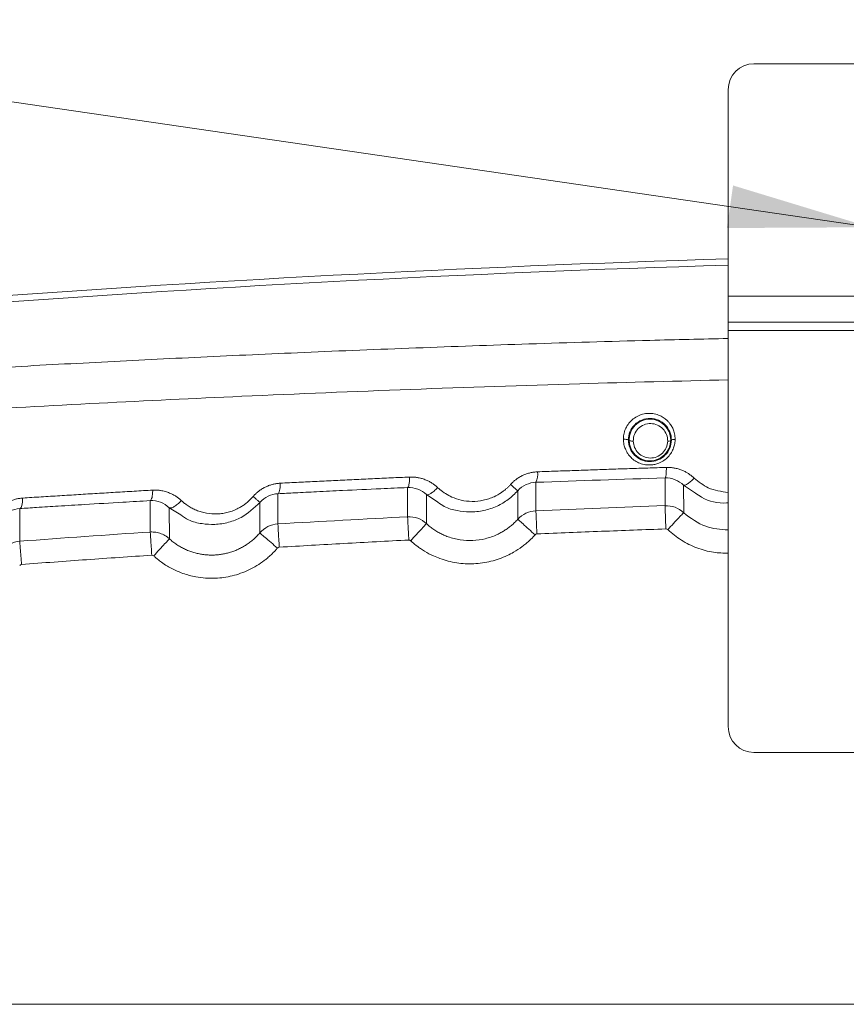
# Model space of a CAD drawing. Header units: millimetres. Extents: x 0 to 594, y 0 to 420.
# Tile 47 of 76: x 87 to 106, y 356 to 378. Entities that reach past the tile are written whole.
import ezdxf

# ---------------------------------------------------------------- set-up
doc = ezdxf.new("R2010")
doc.units = ezdxf.units.MM
doc.styles.add('SLDTEXTSTYLE1', font='TXT', dxfattribs={"width": 0.605})
doc.dimstyles.new('SLDDIMSTYLE3', dxfattribs={"dimtxt": 2.568319, "dimasz": 3.3, "dimexe": 0, "dimexo": 0.0625, "dimgap": 0.64208, "dimtad": 1, "dimdec": 1, "dimlfac": 5, "dimrnd": 1e-09, "dimzin": 12, "dimdsep": 46, "dimtxsty": 'SLDTEXTSTYLE1', "dimsah": 1, "dimcen": 0.09, "dimadec": 0, "dimazin": 3, "dimtfac": 1, "dimtdec": 1, "dimtmove": 0, "dimatfit": 0, "dimfxl": 1, "dimfrac": 2, "dimtolj": 1, "dimtzin": 12, "dimarcsym": 0})
doc.dimstyles.new('SLDDIMSTYLE4', dxfattribs={"dimtxt": 2.568319, "dimasz": 3.3, "dimexe": 0, "dimexo": 0.0625, "dimgap": 0.64208, "dimtad": 1, "dimdec": 1, "dimlfac": 5, "dimrnd": 1e-09, "dimzin": 12, "dimdsep": 46, "dimtxsty": 'SLDTEXTSTYLE1', "dimblk1": 'NONE', "dimsah": 1, "dimcen": 0, "dimadec": 0, "dimazin": 3, "dimtfac": 1, "dimtdec": 1, "dimtmove": 0, "dimatfit": 3, "dimldrblk": 'NONE', "dimfxl": 1, "dimfrac": 2, "dimtolj": 1, "dimtzin": 12, "dimarcsym": 0})

# ---------------------------------------------------------------- blocks, each defined once
blk = doc.blocks.new('_D_7')
at = {"color": 7, "linetype": 'Continuous', "lineweight": 0}
for p, q in [((92.078, 390.271), (91.49, 390.271)), ((91.49, 390.271), (91.49, 386.326)), ((98.448, 390.271), (99.036, 390.271)), ((99.036, 390.271), (99.036, 386.326)), ((107.707, 373.504), (107.707, 386.738)), ((115.707, 369.076), (115.707, 386.738)), ((91.49, 386.326), (92.078, 386.326)), ((99.036, 386.326), (98.448, 386.326)), ((107.707, 385.738), (90.069, 385.738)), ((115.707, 385.738), (107.707, 385.738)), ((115.707, 385.738), (122.107, 385.738))]:
    blk.add_line(p, q, dxfattribs=at)
for points in [[(107.707, 385.738), (104.407, 386.238), (104.407, 385.238)], [(115.707, 385.738), (119.007, 385.238), (119.007, 386.238)]]:
    blk.add_solid(points, dxfattribs=at)
at = {"color": 7, "linetype": 'Continuous', "lineweight": 0, "char_height": 2.6458, "attachment_point": 1, "style": 'SLDTEXTSTYLE1'}
for s, insert in [('40', (93.303, 394.269)), ('1,6', (92.813, 389.737))]:
    blk.add_mtext(s, dxfattribs=dict(at, insert=insert))
blk = doc.blocks.new('_D_8')
at = {"color": 7, "linetype": 'Continuous', "lineweight": 0}
for p, q in [((112.523, 400.354), (111.935, 400.354)), ((111.935, 400.354), (111.935, 396.41)), ((118.892, 400.354), (119.48, 400.354)), ((119.48, 400.354), (119.48, 396.41)), ((107.707, 373.504), (107.707, 396.822)), ((123.707, 373.504), (123.707, 396.822)), ((111.935, 396.41), (112.523, 396.41)), ((119.48, 396.41), (118.892, 396.41)), ((107.707, 395.822), (101.307, 395.822)), ((107.707, 395.822), (123.707, 395.822)), ((123.707, 395.822), (130.107, 395.822))]:
    blk.add_line(p, q, dxfattribs=at)
for points in [[(107.707, 395.822), (104.407, 396.322), (104.407, 395.322)], [(123.707, 395.822), (127.007, 395.322), (127.007, 396.322)]]:
    blk.add_solid(points, dxfattribs=at)
at = {"color": 7, "linetype": 'Continuous', "lineweight": 0, "char_height": 2.6458, "attachment_point": 1, "style": 'SLDTEXTSTYLE1'}
for s, insert in [('80', (113.747, 404.352)), ('3,1', (113.258, 399.82))]:
    blk.add_mtext(s, dxfattribs=dict(at, insert=insert))
blk = doc.blocks.new('_D_9')
at = {"color": 7, "linetype": 'Continuous', "lineweight": 0}
for p, q in [((67.831, 383.86), (67.261, 379.957)), ((68.412, 383.775), (67.831, 383.86)), ((74.715, 382.856), (75.297, 382.771)), ((75.297, 382.771), (74.728, 378.868)), ((67.261, 379.957), (67.843, 379.872)), ((107.015, 373.605), (66.746, 379.478)), ((74.728, 378.868), (74.146, 378.953)), ((107.015, 373.605), (108.4, 373.403))]:
    blk.add_line(p, q, dxfattribs=at)
blk.add_solid([(107.015, 373.605), (103.821, 374.576), (103.677, 373.587)], dxfattribs=at)
at = {"color": 7, "linetype": 'Continuous', "lineweight": 0, "attachment_point": 1, "rotation": 351.7023, "style": 'SLDTEXTSTYLE1'}
for s, insert, char_height in [('%%c', (69.317, 387.684), 2.6458), ('7', (73.025, 387.143), 2.646), ('(2x)', (77.292, 386.521), 2.6458), ('0,3', (69.063, 383.141), 2.6458)]:
    blk.add_mtext(s, dxfattribs=dict(at, insert=insert, char_height=char_height))
blk = doc.blocks.new('_NONE')

msp = doc.modelspace()

# ---------------------------------------------------------------- linework, layer by layer
at = {"color": 7, "linetype": 'Continuous', "lineweight": 15}
for p, q in [((127.107, 377.404), (104.307, 377.404)), ((103.707, 372.004), (103.707, 376.804)), ((127.707, 372.004), (103.707, 372.004)), ((103.707, 371.404), (103.707, 372.004)), ((127.707, 371.404), (103.707, 371.404)), ((103.707, 371.204), (103.707, 371.404)), ((127.707, 371.204), (103.707, 371.204)), ((103.707, 362.004), (103.707, 371.204)), ((99.238, 367.681), (99.238, 367.02)), ((102.24, 367.138), (102.24, 367.783)), ((102.673, 366.973), (102.672, 367.614)), ((93.244, 367.416), (93.242, 366.713)), ((96.257, 366.879), (96.256, 367.559)), ((96.695, 366.719), (96.694, 367.393)), ((98.819, 367.484), (98.818, 366.821)), ((90.275, 366.525), (90.274, 367.255)), ((92.824, 367.21), (92.823, 366.504)), ((87.245, 367.071), (87.243, 366.31)), ((90.72, 366.369), (90.719, 367.09)), ((111.107, 361.404), (104.307, 361.404)), ((111.195, 355.553), (78.707, 355.553))]:
    msp.add_line(p, q, dxfattribs=at)
at = {"color": 8, "linetype": 'Continuous', "lineweight": 15}
for p, q in [((102.671, 367.613), (102.948, 367.428)), ((96.694, 367.393), (96.963, 367.215)), ((90.719, 367.09), (90.983, 366.922))]:
    msp.add_line(p, q, dxfattribs=at)
at = {"color": 7, "linetype": 'Continuous', "lineweight": 15}
msp.add_circle((101.887, 368.663), 0.484, dxfattribs=at)
for centre, radius, start, end in [((104.307, 376.804), 0.6, 90, 180), ((115.729, -27.096), 400.147, 91.72163, 96.98266), ((115.707, -27.096), 400, 91.71913, 96.97386), ((98.871, 367.862), 0.41, 333.6134, 8.5659), ((104.307, 362.004), 0.6, 180, 270)]:
    msp.add_arc(centre, radius, start, end, dxfattribs=at)
at = {"color": 8, "linetype": 'Continuous', "lineweight": 15}
for points, knots in [([(68.209, 368.981), (68.644, 369.02), (69.516, 369.098), (70.837, 369.212), (72.167, 369.324), (73.508, 369.434), (74.859, 369.542), (76.281, 369.652), (77.625, 369.752), (78.891, 369.843), (80.013, 369.922), (81.14, 369.998), (82.273, 370.073), (83.411, 370.146), (84.554, 370.216), (85.702, 370.284), (87.23, 370.372), (89.143, 370.475), (91.475, 370.591), (93.909, 370.701), (96.452, 370.804), (99.133, 370.898), (101.552, 370.972), (103.101, 371.008), (103.707, 371.021)], [0, 0, 0, 0, 0.039882, 0.079733, 0.119561, 0.159376, 0.19919, 0.23901, 0.284114, 0.31631, 0.348491, 0.38066, 0.412824, 0.444987, 0.477155, 0.509332, 0.541524, 0.605021, 0.668444, 0.734122, 0.804795, 0.875763, 0.95136, 1, 1, 1, 1]), ([(67.755, 368.015), (68.973, 368.122), (71.373, 368.331), (75.021, 368.62), (78.619, 368.884), (82.163, 369.122), (85.64, 369.334), (89.04, 369.52), (92.587, 369.691), (96.312, 369.842), (100.083, 369.971), (102.555, 370.031), (103.707, 370.06)], [0, 0, 0, 0, 0.109662, 0.216012, 0.319062, 0.418823, 0.515305, 0.608518, 0.698473, 0.80398, 0.90866, 1, 1, 1, 1]), ([(102.917, 367.777), (103.022, 367.692), (103.251, 367.508), (103.547, 367.467), (103.707, 367.445)], [0, 0, 0, 0, 0.457328, 1, 1, 1, 1]), ([(102.673, 366.973), (102.836, 366.849), (103.144, 366.615), (103.528, 366.587), (103.707, 366.573)], [0, 0, 0, 0, 0.532036, 1, 1, 1, 1]), ([(102.302, 366.581), (102.405, 366.494), (102.611, 366.322), (102.977, 366.148), (103.346, 366.042), (103.594, 366.035), (103.707, 366.031)], [0, 0, 0, 0, 0.2607459, 0.5198357, 0.7797163, 1, 1, 1, 1])]:
    msp.add_open_spline(points, degree=3, knots=knots, dxfattribs=at)
at = {"color": 7, "linetype": 'Continuous', "lineweight": 15}
for points, knots in [([(101.272, 368.678), (101.272, 368.69), (101.272, 368.713), (101.275, 368.747), (101.28, 368.781), (101.287, 368.815), (101.295, 368.848), (101.308, 368.889), (101.327, 368.935), (101.355, 368.988), (101.388, 369.039), (101.443, 369.105), (101.528, 369.18), (101.65, 369.245), (101.786, 369.281), (101.923, 369.285), (102.057, 369.259), (102.17, 369.208), (102.253, 369.149), (102.311, 369.094), (102.361, 369.034), (102.409, 368.959), (102.442, 368.879), (102.462, 368.806), (102.472, 368.742), (102.473, 368.7), (102.473, 368.678)], [0, 0, 0, 0, 0.018388, 0.036613, 0.054736, 0.072818, 0.090923, 0.109112, 0.139589, 0.169921, 0.202495, 0.235071, 0.303686, 0.378911, 0.448558, 0.5225, 0.59335, 0.664543, 0.719631, 0.755919, 0.792367, 0.845054, 0.89787, 0.931985, 0.965902, 1, 1, 1, 1]), ([(101.387, 368.66), (101.387, 368.725), (101.399, 368.791), (101.449, 368.914), (101.487, 368.97), (101.582, 369.064), (101.639, 369.102), (101.763, 369.152), (101.829, 369.164), (101.961, 369.162), (102.027, 369.147), (102.146, 369.096), (102.201, 369.058), (102.291, 368.965), (102.327, 368.91), (102.375, 368.79), (102.388, 368.725), (102.387, 368.66)], [0, 0, 0, 0, 0.125, 0.125, 0.25, 0.25, 0.375, 0.375, 0.5, 0.5, 0.625, 0.625, 0.75, 0.75, 0.875, 0.875, 1, 1, 1, 1]), ([(101.502, 368.638), (101.501, 368.691), (101.511, 368.744), (101.551, 368.843), (101.581, 368.889), (101.657, 368.964), (101.702, 368.995), (101.801, 369.035), (101.855, 369.045), (101.961, 369.043), (102.014, 369.031), (102.11, 368.989), (102.154, 368.959), (102.226, 368.883), (102.255, 368.838), (102.293, 368.741), (102.302, 368.688), (102.301, 368.635)], [0, 0, 0, 0, 0.125, 0.125, 0.25, 0.25, 0.375, 0.375, 0.5, 0.5, 0.625, 0.625, 0.75, 0.75, 0.875, 0.875, 1, 1, 1, 1]), ([(101.272, 368.678), (101.285, 368.679), (101.299, 368.679), (101.328, 368.678), (101.342, 368.676), (101.365, 368.672), (101.374, 368.67), (101.385, 368.665), (101.387, 368.662), (101.387, 368.66)], [0, 0, 0, 0, 0.25, 0.25, 0.5, 0.5, 0.75, 0.75, 1, 1, 1, 1]), ([(102.473, 368.678), (102.473, 368.667), (102.473, 368.645), (102.47, 368.612), (102.464, 368.573), (102.454, 368.528), (102.432, 368.459), (102.391, 368.37), (102.316, 368.27), (102.216, 368.183), (102.108, 368.126), (102.02, 368.099), (101.928, 368.082), (101.82, 368.079), (101.687, 368.106), (101.569, 368.159), (101.47, 368.232), (101.399, 368.309), (101.35, 368.383), (101.32, 368.445), (101.298, 368.504), (101.284, 368.559), (101.274, 368.618), (101.273, 368.658), (101.272, 368.678)], [0, 0, 0, 0, 0.018021, 0.035732, 0.053188, 0.080979, 0.109179, 0.168411, 0.235156, 0.304094, 0.375945, 0.425829, 0.449638, 0.523386, 0.595838, 0.665428, 0.731214, 0.792568, 0.834277, 0.876037, 0.90302, 0.935429, 0.967649, 1, 1, 1, 1]), ([(102.387, 368.66), (102.387, 368.595), (102.374, 368.53), (102.323, 368.409), (102.285, 368.353), (102.19, 368.26), (102.134, 368.223), (102.011, 368.174), (101.944, 368.162), (101.813, 368.164), (101.748, 368.178), (101.629, 368.23), (101.576, 368.267), (101.486, 368.358), (101.45, 368.413), (101.401, 368.531), (101.388, 368.595), (101.387, 368.66)], [0, 0, 0, 0, 0.125, 0.125, 0.25, 0.25, 0.375, 0.375, 0.5, 0.5, 0.625, 0.625, 0.75, 0.75, 0.875, 0.875, 1, 1, 1, 1]), ([(101.502, 368.638), (101.49, 368.638), (101.476, 368.638), (101.448, 368.639), (101.434, 368.64), (101.41, 368.643), (101.401, 368.646), (101.39, 368.651), (101.387, 368.653), (101.387, 368.656)], [0, 0, 0, 0, 0.25, 0.25, 0.5, 0.5, 0.75, 0.75, 1, 1, 1, 1]), ([(102.301, 368.635), (102.3, 368.584), (102.289, 368.532), (102.247, 368.437), (102.217, 368.393), (102.141, 368.32), (102.096, 368.291), (101.999, 368.253), (101.947, 368.243), (101.843, 368.245), (101.792, 368.256), (101.697, 368.297), (101.654, 368.326), (101.582, 368.398), (101.553, 368.441), (101.514, 368.536), (101.503, 368.587), (101.502, 368.638)], [0, 0, 0, 0, 0.125, 0.125, 0.25, 0.25, 0.375, 0.375, 0.5, 0.5, 0.625, 0.625, 0.75, 0.75, 0.875, 0.875, 1, 1, 1, 1]), ([(102.301, 368.635), (102.321, 368.636), (102.344, 368.637), (102.369, 368.642), (102.376, 368.644), (102.385, 368.648), (102.387, 368.65), (102.387, 368.652)], [0, 0, 0, 0, 0.5, 0.5, 0.75, 0.75, 1, 1, 1, 1]), ([(102.473, 368.678), (102.462, 368.678), (102.45, 368.677), (102.428, 368.675), (102.418, 368.674), (102.394, 368.669), (102.387, 368.664), (102.387, 368.66)], [0, 0, 0, 0, 0.25, 0.25, 0.5, 0.5, 1, 1, 1, 1]), ([(98.649, 367.629), (98.658, 367.638), (98.674, 367.656), (98.701, 367.682), (98.728, 367.707), (98.756, 367.73), (98.799, 367.763), (98.86, 367.803), (98.94, 367.845), (99.023, 367.878), (99.106, 367.902), (99.191, 367.918), (99.248, 367.921), (99.277, 367.923)], [0, 0, 0, 0, 0.051619, 0.103003, 0.154246, 0.20544, 0.256681, 0.3838, 0.510516, 0.633897, 0.758345, 0.878657, 1, 1, 1, 1]), ([(99.277, 367.923), (99.419, 367.929), (99.704, 367.939), (100.132, 367.954), (100.56, 367.969), (100.988, 367.984), (101.415, 367.998), (101.843, 368.012), (102.128, 368.021), (102.271, 368.025)], [0, 0, 0, 0, 0.143168, 0.286232, 0.429192, 0.572049, 0.714802, 0.857453, 1, 1, 1, 1]), ([(102.24, 367.782), (102.244, 367.783), (102.248, 367.789), (102.256, 367.813), (102.26, 367.831), (102.265, 367.877), (102.268, 367.904), (102.27, 367.963), (102.271, 367.994), (102.271, 368.025)], [0, 0, 0, 0, 0.25, 0.25, 0.5, 0.5, 0.75, 0.75, 1, 1, 1, 1]), ([(102.271, 368.025), (102.284, 368.025), (102.312, 368.026), (102.352, 368.024), (102.393, 368.021), (102.433, 368.015), (102.491, 368.005), (102.565, 367.986), (102.648, 367.955), (102.721, 367.92), (102.788, 367.88), (102.854, 367.833), (102.896, 367.795), (102.917, 367.777)], [0, 0, 0, 0, 0.05682, 0.11352, 0.17022, 0.22704, 0.284101, 0.416777, 0.549938, 0.654982, 0.76035, 0.879968, 1, 1, 1, 1]), ([(92.668, 367.35), (92.676, 367.36), (92.693, 367.379), (92.72, 367.407), (92.748, 367.433), (92.777, 367.458), (92.822, 367.493), (92.883, 367.535), (92.964, 367.577), (93.046, 367.611), (93.129, 367.636), (93.212, 367.652), (93.268, 367.657), (93.296, 367.659)], [0, 0, 0, 0, 0.053119, 0.106007, 0.158771, 0.21152, 0.264363, 0.392715, 0.521002, 0.642182, 0.764523, 0.881713, 1, 1, 1, 1]), ([(93.244, 367.415), (93.252, 367.417), (93.259, 367.425), (93.272, 367.451), (93.277, 367.469), (93.286, 367.508), (93.289, 367.533), (93.294, 367.59), (93.296, 367.624), (93.296, 367.659)], [0, 0, 0, 0, 0.25, 0.25, 0.5, 0.5, 0.75, 0.75, 1, 1, 1, 1]), ([(93.296, 367.659), (93.439, 367.666), (93.726, 367.681), (94.156, 367.702), (94.585, 367.723), (95.015, 367.743), (95.444, 367.763), (95.873, 367.783), (96.158, 367.796), (96.301, 367.802)], [0, 0, 0, 0, 0.1435781, 0.2869154, 0.4300123, 0.5728689, 0.7154856, 0.8578625, 1, 1, 1, 1]), ([(96.256, 367.558), (96.262, 367.56), (96.268, 367.566), (96.28, 367.59), (96.285, 367.608), (96.293, 367.654), (96.297, 367.681), (96.301, 367.74), (96.301, 367.771), (96.301, 367.802)], [0, 0, 0, 0, 0.25, 0.25, 0.5, 0.5, 0.75, 0.75, 1, 1, 1, 1]), ([(96.301, 367.802), (96.315, 367.802), (96.343, 367.803), (96.384, 367.802), (96.425, 367.799), (96.465, 367.794), (96.524, 367.785), (96.6, 367.766), (96.686, 367.735), (96.766, 367.697), (96.836, 367.654), (96.9, 367.608), (96.937, 367.574), (96.956, 367.557)], [0, 0, 0, 0, 0.0567732, 0.1134515, 0.1701552, 0.2270043, 0.2841178, 0.4173417, 0.5511187, 0.6687408, 0.7870097, 0.8933283, 1, 1, 1, 1]), ([(96.956, 367.557), (96.964, 367.55), (96.98, 367.536), (97.038, 367.485), (97.137, 367.413), (97.303, 367.324), (97.509, 367.256), (97.757, 367.227), (97.974, 367.248), (98.143, 367.295), (98.288, 367.352), (98.407, 367.42), (98.501, 367.489), (98.555, 367.534), (98.605, 367.581), (98.634, 367.613), (98.649, 367.629)], [0, 0, 0, 0, 0.017269, 0.034518, 0.124928, 0.215035, 0.338794, 0.472424, 0.611099, 0.680357, 0.749402, 0.854944, 0.893604, 0.931822, 0.96559, 1, 1, 1, 1]), ([(98.819, 367.484), (98.818, 367.484), (98.813, 367.488), (98.8, 367.498), (98.795, 367.502), (98.784, 367.511), (98.779, 367.516), (98.758, 367.534), (98.74, 367.549), (98.699, 367.585), (98.675, 367.607), (98.649, 367.629)], [0, 0, 0, 0, 0.25, 0.25, 0.375, 0.375, 0.5, 0.5, 0.75, 0.75, 1, 1, 1, 1]), ([(98.819, 367.484), (98.872, 367.543), (98.938, 367.592), (99.082, 367.659), (99.16, 367.677), (99.238, 367.68)], [0, 0, 0, 0, 0.5, 0.5, 1, 1, 1, 1]), ([(102.24, 367.781), (102.32, 367.784), (102.4, 367.769), (102.547, 367.712), (102.615, 367.668), (102.672, 367.614)], [0, 0, 0, 0, 0.5, 0.5, 1, 1, 1, 1]), ([(102.672, 367.614), (102.679, 367.608), (102.692, 367.609), (102.725, 367.621), (102.744, 367.632), (102.784, 367.658), (102.807, 367.676), (102.86, 367.72), (102.889, 367.747), (102.917, 367.777)], [0, 0, 0, 0, 0.25, 0.25, 0.5, 0.5, 0.75, 0.75, 1, 1, 1, 1]), ([(87.311, 367.314), (87.455, 367.323), (87.743, 367.341), (88.176, 367.368), (88.608, 367.395), (89.039, 367.422), (89.471, 367.447), (89.902, 367.473), (90.189, 367.49), (90.333, 367.498)], [0, 0, 0, 0, 0.143762, 0.287222, 0.43038, 0.573237, 0.715792, 0.858047, 1, 1, 1, 1]), ([(90.274, 367.254), (90.283, 367.256), (90.291, 367.265), (90.306, 367.291), (90.312, 367.308), (90.321, 367.347), (90.326, 367.372), (90.331, 367.43), (90.333, 367.463), (90.333, 367.498)], [0, 0, 0, 0, 0.25, 0.25, 0.5, 0.5, 0.75, 0.75, 1, 1, 1, 1]), ([(90.333, 367.498), (90.345, 367.499), (90.37, 367.5), (90.407, 367.499), (90.443, 367.498), (90.48, 367.494), (90.541, 367.487), (90.625, 367.469), (90.72, 367.435), (90.805, 367.395), (90.876, 367.353), (90.941, 367.307), (90.979, 367.273), (90.998, 367.256)], [0, 0, 0, 0, 0.0501833, 0.1003486, 0.1505792, 0.200958, 0.2515671, 0.4014549, 0.5523662, 0.6697969, 0.787802, 0.893779, 1, 1, 1, 1]), ([(92.824, 367.21), (92.877, 367.272), (92.942, 367.322), (93.087, 367.392), (93.165, 367.412), (93.244, 367.415)], [0, 0, 0, 0, 0.5, 0.5, 1, 1, 1, 1]), ([(93.244, 367.415), (93.376, 367.422), (93.675, 367.437), (94.176, 367.462), (94.841, 367.494), (95.546, 367.527), (96.049, 367.549), (96.256, 367.558)], [0, 0, 0, 0, 0.131998, 0.298669, 0.500012, 0.794629, 1, 1, 1, 1]), ([(96.256, 367.558), (96.337, 367.562), (96.418, 367.548), (96.568, 367.491), (96.637, 367.448), (96.694, 367.393)], [0, 0, 0, 0, 0.5, 0.5, 1, 1, 1, 1]), ([(96.694, 367.393), (96.703, 367.386), (96.718, 367.386), (96.754, 367.397), (96.775, 367.408), (96.818, 367.434), (96.843, 367.452), (96.898, 367.499), (96.928, 367.527), (96.956, 367.557)], [0, 0, 0, 0, 0.25, 0.25, 0.5, 0.5, 0.75, 0.75, 1, 1, 1, 1]), ([(96.963, 367.215), (97.011, 367.181), (97.143, 367.084), (97.4, 367.017), (97.711, 366.98), (98.029, 367.013), (98.334, 367.116), (98.604, 367.272), (98.748, 367.414), (98.819, 367.484)], [0, 0, 0, 0, 0.08755, 0.243069, 0.385382, 0.550002, 0.707317, 0.854088, 1, 1, 1, 1]), ([(102.948, 367.428), (102.994, 367.395), (103.201, 367.247), (103.484, 367.183), (103.695, 367.202), (103.707, 367.203)], [0, 0, 0, 0, 0.211437, 0.955569, 1, 1, 1, 1]), ([(86.681, 366.988), (86.689, 366.998), (86.706, 367.018), (86.733, 367.047), (86.761, 367.075), (86.79, 367.101), (86.835, 367.138), (86.897, 367.182), (86.979, 367.227), (87.062, 367.262), (87.144, 367.288), (87.228, 367.306), (87.283, 367.311), (87.311, 367.314)], [0, 0, 0, 0, 0.053145, 0.106104, 0.158993, 0.21193, 0.265031, 0.394215, 0.523894, 0.644816, 0.76671, 0.882825, 1, 1, 1, 1]), ([(87.245, 367.07), (87.255, 367.072), (87.265, 367.08), (87.281, 367.107), (87.288, 367.124), (87.298, 367.163), (87.303, 367.188), (87.309, 367.245), (87.311, 367.278), (87.311, 367.314)], [0, 0, 0, 0, 0.25, 0.25, 0.5, 0.5, 0.75, 0.75, 1, 1, 1, 1]), ([(87.245, 367.07), (87.375, 367.078), (87.672, 367.097), (88.176, 367.129), (88.843, 367.17), (89.555, 367.213), (90.062, 367.242), (90.274, 367.254)], [0, 0, 0, 0, 0.129276, 0.295946, 0.50001, 0.791035, 1, 1, 1, 1]), ([(90.274, 367.254), (90.356, 367.259), (90.438, 367.246), (90.59, 367.189), (90.66, 367.145), (90.719, 367.09)], [0, 0, 0, 0, 0.5, 0.5, 1, 1, 1, 1]), ([(90.719, 367.09), (90.73, 367.082), (90.747, 367.081), (90.787, 367.09), (90.809, 367.101), (90.855, 367.128), (90.881, 367.147), (90.939, 367.195), (90.97, 367.224), (90.998, 367.256)], [0, 0, 0, 0, 0.25, 0.25, 0.5, 0.5, 0.75, 0.75, 1, 1, 1, 1]), ([(90.983, 366.922), (91.041, 366.88), (91.189, 366.775), (91.468, 366.713), (91.784, 366.69), (92.094, 366.74), (92.472, 366.88), (92.686, 367.082), (92.824, 367.21)], [0, 0, 0, 0, 0.106738, 0.270658, 0.416592, 0.577677, 0.730064, 1, 1, 1, 1]), ([(90.998, 367.256), (91.011, 367.245), (91.035, 367.222), (91.074, 367.191), (91.113, 367.161), (91.171, 367.121), (91.248, 367.076), (91.351, 367.028), (91.462, 366.989), (91.622, 366.951), (91.791, 366.94), (91.962, 366.956), (92.088, 366.982), (92.208, 367.022), (92.312, 367.069), (92.4, 367.119), (92.474, 367.169), (92.543, 367.224), (92.608, 367.284), (92.648, 367.328), (92.668, 367.35)], [0, 0, 0, 0, 0.0272897, 0.0545117, 0.0817125, 0.1089384, 0.169231, 0.2293229, 0.2949518, 0.3603548, 0.4978485, 0.5670082, 0.6358316, 0.7021167, 0.7679358, 0.8149001, 0.8612922, 0.9074064, 0.9535426, 1, 1, 1, 1]), ([(92.824, 367.21), (92.824, 367.211), (92.819, 367.216), (92.805, 367.229), (92.796, 367.237), (92.771, 367.26), (92.755, 367.274), (92.715, 367.309), (92.693, 367.329), (92.668, 367.35)], [0, 0, 0, 0, 0.25, 0.25, 0.5, 0.5, 0.75, 0.75, 1, 1, 1, 1]), ([(102.24, 367.137), (102.319, 367.14), (102.399, 367.126), (102.547, 367.071), (102.615, 367.028), (102.673, 366.974)], [0, 0, 0, 0, 0.5, 0.5, 1, 1, 1, 1]), ([(102.24, 367.137), (102.24, 367.135), (102.241, 367.121), (102.242, 367.066), (102.244, 367.024), (102.248, 366.92), (102.25, 366.857), (102.254, 366.727), (102.257, 366.66), (102.259, 366.597)], [0, 0, 0, 0, 0.25, 0.25, 0.5, 0.5, 0.75, 0.75, 1, 1, 1, 1]), ([(86.824, 366.854), (86.876, 366.919), (86.942, 366.971), (87.087, 367.045), (87.166, 367.065), (87.245, 367.07)], [0, 0, 0, 0, 0.5, 0.5, 1, 1, 1, 1]), ([(98.818, 366.821), (98.871, 366.88), (98.936, 366.928), (99.08, 366.996), (99.158, 367.015), (99.238, 367.019)], [0, 0, 0, 0, 0.5, 0.5, 1, 1, 1, 1]), ([(99.238, 367.019), (99.238, 367.016), (99.239, 367.003), (99.241, 366.948), (99.243, 366.906), (99.247, 366.802), (99.25, 366.739), (99.256, 366.609), (99.259, 366.542), (99.261, 366.48)], [0, 0, 0, 0, 0.25, 0.25, 0.5, 0.5, 0.75, 0.75, 1, 1, 1, 1]), ([(102.672, 366.975), (102.671, 366.973), (102.662, 366.964), (102.625, 366.924), (102.596, 366.894), (102.525, 366.818), (102.481, 366.772), (102.392, 366.676), (102.345, 366.627), (102.302, 366.581)], [0, 0, 0, 0, 0.25, 0.25, 0.5, 0.5, 0.75, 0.75, 1, 1, 1, 1]), ([(92.823, 366.504), (92.875, 366.565), (92.94, 366.615), (93.083, 366.686), (93.162, 366.707), (93.242, 366.712)], [0, 0, 0, 0, 0.5, 0.5, 1, 1, 1, 1]), ([(93.242, 366.711), (93.243, 366.709), (93.243, 366.696), (93.247, 366.641), (93.249, 366.599), (93.255, 366.495), (93.259, 366.432), (93.267, 366.302), (93.271, 366.235), (93.274, 366.173)], [0, 0, 0, 0, 0.25, 0.25, 0.5, 0.5, 0.75, 0.75, 1, 1, 1, 1]), ([(96.257, 366.878), (96.337, 366.882), (96.417, 366.87), (96.567, 366.816), (96.636, 366.773), (96.695, 366.719)], [0, 0, 0, 0, 0.5, 0.5, 1, 1, 1, 1]), ([(96.257, 366.878), (96.257, 366.876), (96.258, 366.862), (96.261, 366.807), (96.263, 366.766), (96.268, 366.661), (96.271, 366.598), (96.278, 366.468), (96.282, 366.401), (96.285, 366.339)], [0, 0, 0, 0, 0.25, 0.25, 0.5, 0.5, 0.75, 0.75, 1, 1, 1, 1]), ([(96.695, 366.72), (96.694, 366.718), (96.685, 366.709), (96.648, 366.669), (96.62, 366.638), (96.549, 366.561), (96.506, 366.515), (96.417, 366.419), (96.371, 366.369), (96.329, 366.323)], [0, 0, 0, 0, 0.25, 0.25, 0.5, 0.5, 0.75, 0.75, 1, 1, 1, 1]), ([(96.695, 366.719), (96.709, 366.707), (96.736, 366.682), (96.779, 366.647), (96.823, 366.613), (96.867, 366.582), (96.913, 366.552), (96.959, 366.525), (97.005, 366.499), (97.052, 366.475), (97.1, 366.453), (97.148, 366.433), (97.271, 366.386), (97.479, 366.333), (97.772, 366.318), (98.065, 366.36), (98.281, 366.436), (98.426, 366.51), (98.508, 366.559), (98.59, 366.614), (98.669, 366.676), (98.746, 366.745), (98.794, 366.795), (98.818, 366.821)], [0, 0, 0, 0, 0.023676, 0.047172, 0.070482, 0.0936, 0.11652, 0.139243, 0.161769, 0.184103, 0.206244, 0.228195, 0.249956, 0.374352, 0.497888, 0.621499, 0.74719, 0.786947, 0.827648, 0.8693, 0.911914, 0.955491, 1, 1, 1, 1]), ([(98.819, 366.822), (98.82, 366.821), (98.829, 366.812), (98.87, 366.776), (98.9, 366.748), (98.978, 366.678), (99.025, 366.635), (99.122, 366.547), (99.173, 366.502), (99.219, 366.46)], [0, 0, 0, 0, 0.25, 0.25, 0.5, 0.5, 0.75, 0.75, 1, 1, 1, 1]), ([(90.275, 366.524), (90.282, 366.525), (90.295, 366.526), (90.329, 366.526), (90.378, 366.524), (90.439, 366.514), (90.5, 366.498), (90.56, 366.475), (90.617, 366.446), (90.671, 366.411), (90.704, 366.383), (90.72, 366.369)], [0, 0, 0, 0, 0.041161, 0.082824, 0.210955, 0.340051, 0.470111, 0.601136, 0.733126, 0.866081, 1, 1, 1, 1]), ([(90.275, 366.524), (90.275, 366.522), (90.276, 366.509), (90.28, 366.454), (90.283, 366.412), (90.29, 366.308), (90.294, 366.245), (90.303, 366.115), (90.307, 366.048), (90.311, 365.986)], [0, 0, 0, 0, 0.25, 0.25, 0.5, 0.5, 0.75, 0.75, 1, 1, 1, 1]), ([(90.72, 366.369), (90.734, 366.357), (90.76, 366.333), (90.802, 366.299), (90.845, 366.266), (90.889, 366.236), (90.934, 366.207), (90.979, 366.179), (91.026, 366.154), (91.073, 366.131), (91.121, 366.109), (91.169, 366.089), (91.218, 366.071), (91.267, 366.055), (91.317, 366.04), (91.367, 366.028), (91.417, 366.017), (91.467, 366.008), (91.517, 366), (91.568, 365.995), (91.618, 365.991), (91.668, 365.989), (91.718, 365.989), (91.783, 365.991), (91.863, 365.997), (91.957, 366.01), (92.051, 366.03), (92.145, 366.056), (92.239, 366.089), (92.331, 366.128), (92.421, 366.174), (92.508, 366.227), (92.593, 366.286), (92.674, 366.352), (92.752, 366.425), (92.799, 366.477), (92.823, 366.504)], [0, 0, 0, 0, 0.023034, 0.045991, 0.068864, 0.091648, 0.114338, 0.136933, 0.159436, 0.181847, 0.20417, 0.226405, 0.248553, 0.270615, 0.292593, 0.314486, 0.336297, 0.358025, 0.37967, 0.401232, 0.422712, 0.444107, 0.465418, 0.486644, 0.526715, 0.567275, 0.608325, 0.649864, 0.691888, 0.734396, 0.777394, 0.820891, 0.864894, 0.909417, 0.954463, 1, 1, 1, 1]), ([(92.823, 366.504), (92.824, 366.503), (92.834, 366.495), (92.875, 366.459), (92.906, 366.432), (92.986, 366.364), (93.034, 366.323), (93.133, 366.237), (93.185, 366.193), (93.232, 366.152)], [0, 0, 0, 0, 0.25, 0.25, 0.5, 0.5, 0.75, 0.75, 1, 1, 1, 1]), ([(96.328, 366.323), (96.338, 366.314), (96.365, 366.29), (96.416, 366.246), (96.483, 366.193), (96.562, 366.136), (96.685, 366.056), (96.835, 365.977), (97.021, 365.902), (97.2, 365.846), (97.397, 365.806), (97.596, 365.786), (97.863, 365.785), (98.197, 365.833), (98.504, 365.942), (98.742, 366.066), (98.885, 366.159), (99, 366.249), (99.085, 366.323), (99.157, 366.393), (99.204, 366.443), (99.219, 366.46)], [0, 0, 0, 0, 0.01234, 0.033348, 0.063027, 0.091598, 0.125074, 0.199502, 0.249295, 0.311717, 0.374027, 0.436211, 0.49838, 0.622863, 0.748121, 0.800124, 0.873411, 0.906533, 0.936164, 0.978671, 1, 1, 1, 1]), ([(99.261, 366.48), (99.511, 366.49), (100.011, 366.512), (100.76, 366.541), (101.51, 366.57), (102.009, 366.588), (102.259, 366.597)], [0, 0, 0, 0, 0.250102, 0.500136, 0.750102, 1, 1, 1, 1]), ([(86.821, 366.088), (86.873, 366.152), (86.937, 366.204), (87.082, 366.28), (87.162, 366.303), (87.243, 366.309)], [0, 0, 0, 0, 0.5, 0.5, 1, 1, 1, 1]), ([(87.243, 366.309), (87.243, 366.307), (87.244, 366.294), (87.248, 366.239), (87.252, 366.197), (87.259, 366.093), (87.264, 366.03), (87.274, 365.9), (87.279, 365.833), (87.283, 365.771)], [0, 0, 0, 0, 0.25, 0.25, 0.5, 0.5, 0.75, 0.75, 1, 1, 1, 1]), ([(90.72, 366.369), (90.719, 366.368), (90.71, 366.358), (90.674, 366.318), (90.646, 366.287), (90.575, 366.21), (90.532, 366.163), (90.444, 366.067), (90.398, 366.017), (90.356, 365.97)], [0, 0, 0, 0, 0.25, 0.25, 0.5, 0.5, 0.75, 0.75, 1, 1, 1, 1]), ([(93.274, 366.173), (93.525, 366.187), (94.025, 366.217), (94.777, 366.259), (95.531, 366.3), (96.033, 366.326), (96.285, 366.339)], [0, 0, 0, 0, 0.249391, 0.499188, 0.74939, 1, 1, 1, 1]), ([(90.356, 365.97), (90.365, 365.962), (90.394, 365.936), (90.455, 365.885), (90.547, 365.814), (90.643, 365.75), (90.75, 365.689), (90.873, 365.626), (91.071, 365.545), (91.381, 365.462), (91.704, 365.44), (91.988, 365.466), (92.184, 365.504), (92.378, 365.563), (92.57, 365.642), (92.754, 365.741), (92.895, 365.837), (93.004, 365.924), (93.092, 366.002), (93.17, 366.081), (93.217, 366.134), (93.232, 366.152)], [0, 0, 0, 0, 0.011959, 0.036504, 0.07364, 0.119994, 0.144789, 0.188583, 0.248726, 0.344218, 0.48749, 0.548196, 0.609935, 0.673165, 0.737862, 0.803142, 0.868183, 0.897078, 0.933416, 0.977874, 1, 1, 1, 1]), ([(87.283, 365.771), (87.536, 365.79), (88.04, 365.827), (88.797, 365.882), (89.554, 365.935), (90.059, 365.969), (90.311, 365.986)], [0, 0, 0, 0, 0.2500433, 0.5000867, 0.7500645, 1, 1, 1, 1])]:
    msp.add_open_spline(points, degree=3, knots=knots, dxfattribs=at)
for points in [[(99.238, 367.68), (100.236, 367.717), (101.237, 367.751), (102.24, 367.782)], [(99.238, 367.02), (100.238, 367.063), (101.239, 367.103), (102.24, 367.138)], [(93.242, 366.713), (94.247, 366.772), (95.252, 366.828), (96.257, 366.879)], [(87.243, 366.31), (88.254, 366.386), (89.264, 366.458), (90.275, 366.525)], [(99.219, 366.46), (99.23, 366.472), (99.245, 366.479), (99.261, 366.48)], [(102.259, 366.597), (102.275, 366.598), (102.291, 366.592), (102.302, 366.581)], [(96.285, 366.339), (96.301, 366.34), (96.317, 366.334), (96.328, 366.323)], [(93.232, 366.152), (93.243, 366.164), (93.258, 366.172), (93.274, 366.173)], [(87.241, 365.749), (87.252, 365.762), (87.267, 365.77), (87.283, 365.771)], [(90.311, 365.986), (90.327, 365.987), (90.344, 365.981), (90.356, 365.97)]]:
    msp.add_open_spline(points, degree=3, dxfattribs=at)

# ---------------------------------------------------------------- dimensions: what is measured, and where the dimension line sits
at = {"color": 7, "linetype": 'Continuous', "lineweight": 0}
for base, p1, p2, picture, middle in [((123.707, 395.822), (107.707, 373.504), (123.707, 373.504), '_D_8', (115.707, 395.822)), ((107.707, 385.738), (115.707, 369.076), (107.707, 373.504), '_D_7', (95.263, 385.738))]:
    dim = msp.add_linear_dim(base=base, p1=p1, p2=p2, dimstyle='SLDDIMSTYLE3', dxfattribs=at)
    dim.commit()
    dim.dimension.update_dxf_attribs({"geometry": picture, "text_midpoint": middle, "dimtype": 160})
dim = msp.add_diameter_dim_2p(p1=(108.4, 373.403), p2=(107.015, 373.605), text='<> (2x)', dimstyle='SLDDIMSTYLE4', dxfattribs=at)
dim.commit()
dim.dimension.update_dxf_attribs({"geometry": '_D_9', "text_midpoint": (74.111, 378.404), "dimtype": 163})

doc.saveas('drawing.dxf')
